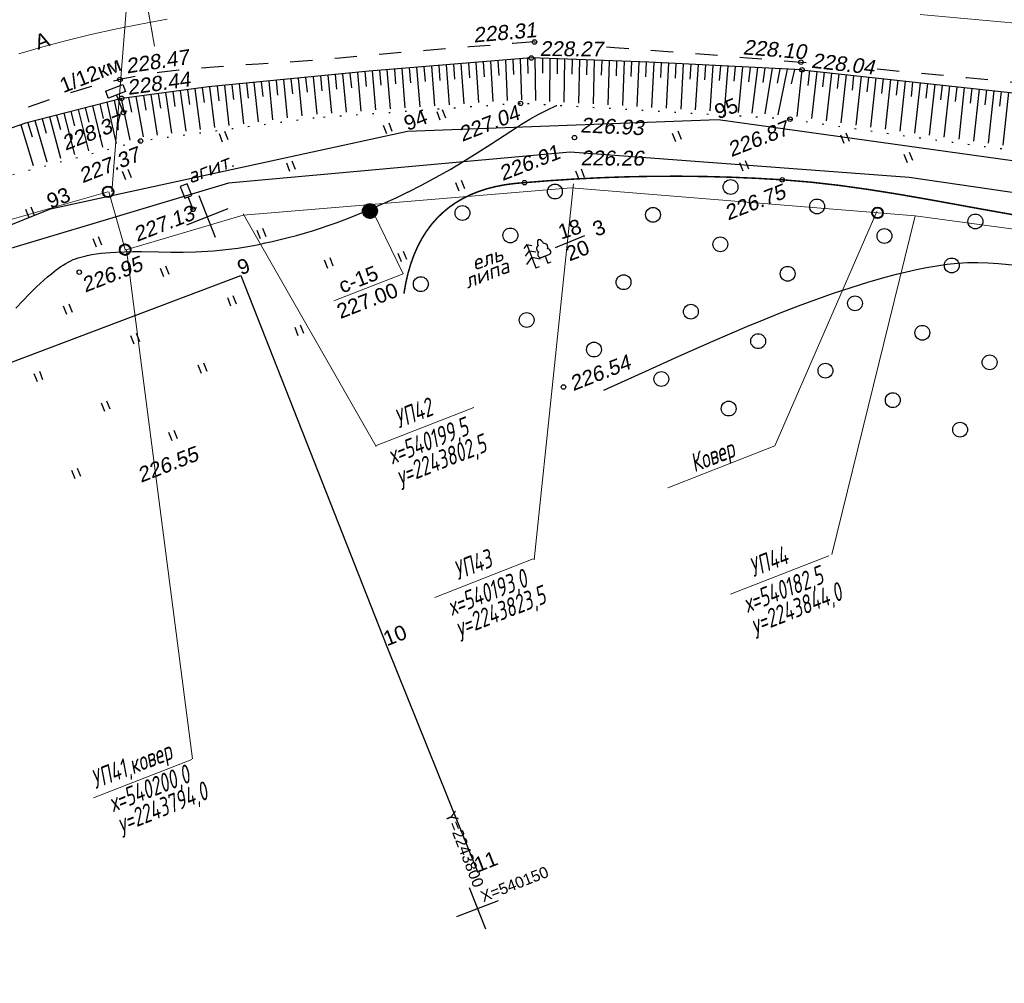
# Model space of a CAD drawing. Header units: millimetres. Extents: x -10 to 1169, y 1 to 1686.
# Tile 201 of 224: x 1032 to 1098, y 1217 to 1282. Entities that reach past the tile are written whole.
import ezdxf
from ezdxf.enums import TextEntityAlignment as Align
from ezdxf.lldxf.tags import DXFTag

# ---------------------------------------------------------------- set-up
doc = ezdxf.new("R2010")
doc.units = ezdxf.units.MM
for name, pattern in [('ADOT1', [1, 0, -1]), ('AHIDDEN1', [2, 0.5, -1.5]), ('AHIDDEN2', [3, 1.5, -1.5]), ('CONTI', [0]), ('PHANTOM2', [1.25, 0.625, -0.125, 0.125, -0.125, 0.125, -0.125])]:
    doc.linetypes.add(name, pattern=pattern)
for name, color, linetype in [('CONTURS', 7, 'Continuous'), ('COORDS', 7, 'Continuous'), ('GPR_PICK', 7, 'Continuous'), ('IZOLINES', 32, 'Continuous'), ('PDIGIT', 170, 'Continuous'), ('PICKETS', 7, 'Continuous'), ('ОБЪЕКТЫ_АВТОДОРОГ', 7, 'Continuous'), ('ПИКЕТЫ2', 4, 'Continuous'), ('УЧАСТКИ', 7, 'Continuous')]:
    doc.layers.add(name, color=color, linetype=linetype)
doc.layers.add('СВЯЗЬ', color=170, linetype='Связь', lineweight=30)
doc.styles.add('GPR', font='isocpeui.ttf', dxfattribs={"width": 0.8})
doc.styles.add('ITALICC', font='isocpeui.ttf', dxfattribs={"height": 2})
doc.styles.get("Standard").update_dxf_attribs({"font": 'arial.ttf'})
tags = doc.linetypes.add('газ', pattern='A,42.7,-5.08,["Г",Standard,S=2.54,R=0,X=-2.54,Y=-1.27],-3.81', length=51.59).pattern_tags.tags
tags[6] = DXFTag(74, 10)
doc.linetypes.add('Связь', pattern='A,12.5,[130,ltypeshp.shx,S=1,R=-30,X=0,Y=0.9],1,[130,ltypeshp.shx,S=1,R=-30,X=0,Y=0.9],1,[130,ltypeshp.shx,S=1,R=-30,X=0,Y=0.9],4.5', length=19)

# ---------------------------------------------------------------- blocks, each defined once
blk = doc.blocks.new('372')
at = {"layer": 'CONTURS'}
blk.add_circle((0, 0), 1, dxfattribs=at)
blk = doc.blocks.new('401')
at = {"layer": 'CONTURS'}
for p, q in [((0, 0), (0, 1.2)), ((0.8, 0), (0.8, 1.2))]:
    blk.add_line(p, q, dxfattribs=at)
blk = doc.blocks.new('206_3')
at = {"layer": 'CONTURS'}
for p, q in [((0.5, 3.5), (-0.5, 3.5)), ((-0.5, 3.5), (-0.5, 1.8)), ((0.5, 1.8), (0.5, 3.5)), ((-0.5, 1.8), (0.5, 1.8)), ((0, 0), (0, 1.8)), ((0.5, 0), (0, 0))]:
    blk.add_line(p, q, dxfattribs=at)
blk = doc.blocks.new('390_1')
at = {"layer": 'CONTURS', "color": 7, "linetype": 'Continuous'}
for p, q in [((0, 1.03), (-0.66, 1.03)), ((-0.66, 1.03), (0.68, 1.03)), ((0, 1.04), (0, 0)), ((0, 0.14), (0, 0.05)), ((0, 0), (0.46, 0))]:
    blk.add_line(p, q, dxfattribs=at)
for centre, radius, start, end in [((-0.31, 2.23), 0.441, 96.8197, 232.0945), ((0.37, 2.82), 0.744, 122.6629, 191.2648), ((-0.45, 2.73), 0.84, 356.2843, 58.6387), ((0.31, 2.19), 0.488, 314.0906, 80.0532), ((-0.43, 1.43), 0.462, 108.4074, 238.247), ((0.47, 1.42), 0.461, 298.1545, 66.8696)]:
    blk.add_arc(centre, radius, start, end, dxfattribs=at)
blk = doc.blocks.new('390_5')
at = {"layer": 'CONTURS', "color": 7}
for p, q in [((0, 3.4), (-0.57, 3.03)), ((0, 3.4), (0, 0.01)), ((0, 3.4), (0.58, 3.03)), ((-0.96, 0.88), (0, 1.51)), ((0, 2.48), (-0.76, 2)), ((0, 2.48), (0.77, 2)), ((0.97, 0.88), (0, 1.51)), ((0, 0), (0.53, 0))]:
    blk.add_line(p, q, dxfattribs=at)
blk = doc.blocks.new('пкк')
at = {"layer": 'ОБЪЕКТЫ_АВТОДОРОГ', "lineweight": 15, "ltscale": 200}
blk.add_line((-0.011, -0.822), (-0.008, 0.805), dxfattribs=at)
blk = doc.blocks.new('пк')
at = {"layer": 'ОБЪЕКТЫ_АВТОДОРОГ', "linetype": 'Continuous', "lineweight": 25, "xscale": 2, "yscale": 2, "zscale": 2}
blk.add_blockref('пкк', (0.003, 0.008), dxfattribs=at)

msp = doc.modelspace()

# ---------------------------------------------------------------- hatches: boundary and pattern name
at = {"layer": 'ПИКЕТЫ2'}
h = msp.add_hatch(dxfattribs=at)
h.set_pattern_fill('ANSI31', color=0, scale=0.01, angle=21.3494687, style=0)
h.set_pattern_definition([(66.3494687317, (-1889057.13049, -1324847.814002), (-0.0290832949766, 0.0127367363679), [])])
h.paths.add_polyline_path([(1056.02501, 1269.02431, 1), (1055.09363, 1268.66025, 1)])

# ---------------------------------------------------------------- linework, layer by layer
at = {"linetype": 'Continuous', "lineweight": 40}
for centre in [(1037.92519, 1270.13388), (1089.75, 1268.7136), (1039.07238, 1266.2373)]:
    msp.add_circle(centre, 0.36213, dxfattribs=at)
at = {"color": 0}
msp.add_circle((1055.55932, 1268.84228), 0.5, dxfattribs=at)
at = {"layer": 'CONTURS', "color": 0, "linetype": 'CONTI', "lineweight": 15}
for p, q in [((1038.18783, 1270.13399), (1041.64581, 1314.25892)), ((1069.27457, 1270.65902), (1066.61188, 1245.37004)), ((1047.03145, 1268.64797), (1055.98708, 1252.992)), ((1057.79848, 1264.61907), (1055.8281, 1268.67974)), ((1089.69907, 1268.79834), (1082.82503, 1253.02647)), ((1086.65989, 1245.7205), (1092.28999, 1268.52277)), ((1039.15519, 1266.23415), (1043.61178, 1231.95338)), ((1053.12006, 1262.79038), (1057.79848, 1264.61907)), ((1055.9426, 1253.03305), (1062.56125, 1255.62014)), ((1082.82503, 1253.02647), (1075.61939, 1250.20994)), ((1059.92976, 1242.83254), (1066.54841, 1245.41963)), ((1079.85438, 1243.04098), (1086.47304, 1245.62807)), ((1036.94681, 1229.33175), (1043.56547, 1231.91884))]:
    msp.add_line(p, q, dxfattribs=at)
at = {"layer": 'CONTURS', "lineweight": -2}
for p, q in [((1059.69707, 1278.59294), (1059.906, 1275.923)), ((1060.19542, 1278.63348), (1060.27212, 1277.63642)), ((1060.69378, 1278.67402), (1060.89645, 1275.99352)), ((1061.19213, 1278.71456), (1061.26575, 1277.71727)), ((1061.69048, 1278.7551), (1061.88434, 1276.06385)), ((1062.18884, 1278.79564), (1062.25815, 1277.79805)), ((1062.68719, 1278.83618), (1062.86808, 1276.13389)), ((1063.18554, 1278.87673), (1063.24862, 1277.87872)), ((1063.6839, 1278.91727), (1063.84533, 1276.20345)), ((1064.18225, 1278.95781), (1064.23613, 1277.95926)), ((1064.68061, 1278.99835), (1064.81269, 1276.27228)), ((1065.17896, 1279.03889), (1065.21932, 1278.0397)), ((1065.67731, 1279.07943), (1065.76636, 1276.33121)), ((1066.17662, 1279.10574), (1066.19699, 1278.10595)), ((1066.67593, 1279.13206), (1066.70107, 1276.27696)), ((1067.17562, 1279.11442), (1067.17672, 1278.11442)), ((1067.67531, 1279.09678), (1067.65649, 1276.22126)), ((1068.17499, 1279.07915), (1068.16323, 1278.07922)), ((1068.67468, 1279.06151), (1068.62562, 1276.16465)), ((1069.17437, 1279.04387), (1069.15382, 1278.04408)), ((1069.67406, 1279.02624), (1069.60356, 1276.10747)), ((1070.17375, 1279.0086), (1070.14696, 1278.00896)), ((1070.67344, 1278.99096), (1070.58688, 1276.04995)), ((1071.17313, 1278.97333), (1071.14159, 1277.97383)), ((1071.67282, 1278.95569), (1071.57306, 1275.99225)), ((1072.1725, 1278.93806), (1072.13691, 1277.93869)), ((1072.67219, 1278.92042), (1072.56003, 1275.9345)), ((1073.17188, 1278.90278), (1073.13223, 1277.90357)), ((1073.67157, 1278.88515), (1073.54586, 1275.87681)), ((1074.17117, 1278.86514), (1074.12679, 1277.86613)), ((1074.67077, 1278.84514), (1074.52842, 1275.81931)), ((1075.17015, 1278.82024), (1075.12079, 1277.82146)), ((1075.66953, 1278.79534), (1075.51239, 1275.76172)), ((1076.16891, 1278.77044), (1076.11466, 1277.77192)), ((1076.66829, 1278.74554), (1076.49537, 1275.70418)), ((1077.16767, 1278.72065), (1077.10782, 1277.72244)), ((1077.66705, 1278.69575), (1077.47481, 1275.64685)), ((1078.16643, 1278.67085), (1078.09934, 1277.6731)), ((1078.66581, 1278.64595), (1078.44756, 1275.58989)), ((1079.16519, 1278.62105), (1079.08804, 1277.62403)), ((1079.66457, 1278.59615), (1079.40935, 1275.53353)), ((1080.16395, 1278.57125), (1080.07226, 1277.57547)), ((1052.2267, 1277.92963), (1052.32273, 1276.93425)), ((1052.7243, 1277.97853), (1052.96831, 1275.42899)), ((1053.2219, 1278.02743), (1053.31621, 1277.03188)), ((1053.71951, 1278.07632), (1053.96111, 1275.49968)), ((1054.21711, 1278.12522), (1054.30916, 1277.12947)), ((1054.71471, 1278.17412), (1054.95198, 1275.57024)), ((1055.21248, 1278.22136), (1055.30134, 1277.22532)), ((1055.71024, 1278.26861), (1055.93976, 1275.64059)), ((1056.20859, 1278.30915), (1056.29424, 1277.31282)), ((1056.70695, 1278.34969), (1056.93014, 1275.71111)), ((1057.2053, 1278.39023), (1057.2885, 1277.3937)), ((1057.70365, 1278.43077), (1057.92193, 1275.78173)), ((1058.20201, 1278.47131), (1058.28313, 1277.47461)), ((1058.70036, 1278.51186), (1058.91418, 1275.85238)), ((1059.19871, 1278.5524), (1059.27779, 1277.55553)), ((1080.66333, 1278.54635), (1080.35406, 1275.47808)), ((1081.16271, 1278.52146), (1081.04967, 1277.52786)), ((1081.66209, 1278.49656), (1081.27275, 1275.42396)), ((1082.16147, 1278.47166), (1082.01691, 1277.48216)), ((1082.66085, 1278.44676), (1082.15205, 1275.37166)), ((1083.16023, 1278.42186), (1082.97848, 1277.43851)), ((1083.6596, 1278.39696), (1083.03118, 1275.31904)), ((1084.15898, 1278.37206), (1083.94084, 1277.39615)), ((1084.65836, 1278.34716), (1084.31594, 1275.20679)), ((1085.15542, 1278.29297), (1085.04702, 1277.29886)), ((1085.65247, 1278.23877), (1085.30585, 1275.06001)), ((1086.14953, 1278.18457), (1086.04112, 1277.19046)), ((1086.64658, 1278.13037), (1086.29592, 1274.91468)), ((1087.14363, 1278.07618), (1087.03523, 1277.08207)), ((1087.64069, 1278.02198), (1087.28612, 1274.77059)), ((1088.13774, 1277.96778), (1088.02933, 1276.97367)), ((1088.6348, 1277.91358), (1088.2765, 1274.6282)), ((1045.26025, 1277.24507), (1045.3744, 1276.25161)), ((1045.75785, 1277.29397), (1046.05969, 1274.58895)), ((1046.25546, 1277.34287), (1046.36416, 1276.34879)), ((1046.75306, 1277.39176), (1047.03935, 1274.71827)), ((1047.25066, 1277.44066), (1047.35562, 1276.44618)), ((1047.74827, 1277.48956), (1048.02291, 1274.84811)), ((1048.24587, 1277.53845), (1048.3482, 1276.5437)), ((1048.74347, 1277.58735), (1049.00896, 1274.97828)), ((1049.24108, 1277.63625), (1049.34149, 1276.6413)), ((1049.73868, 1277.68515), (1049.99651, 1275.10865)), ((1050.23628, 1277.73404), (1050.33516, 1276.73894)), ((1050.73389, 1277.78294), (1050.98482, 1275.23913)), ((1051.23149, 1277.83184), (1051.32898, 1276.8366)), ((1051.72909, 1277.88073), (1051.97443, 1275.35822)), ((1089.13185, 1277.85938), (1089.02343, 1276.86528)), ((1089.6289, 1277.80519), (1089.26698, 1274.48679)), ((1090.12596, 1277.75099), (1090.01753, 1276.75688)), ((1090.62301, 1277.69679), (1090.25765, 1274.34735)), ((1091.12007, 1277.64259), (1091.01162, 1276.64849)), ((1091.61712, 1277.5884), (1091.24839, 1274.20862)), ((1092.11417, 1277.5342), (1092.0057, 1276.5401)), ((1092.61123, 1277.48), (1092.23932, 1274.07213)), ((1093.10828, 1277.4258), (1092.99977, 1276.43171)), ((1093.60533, 1277.3716), (1093.23026, 1273.93609)), ((1094.10239, 1277.31741), (1093.99383, 1276.32332)), ((1094.59944, 1277.26321), (1094.22139, 1273.80256)), ((1040.30031, 1276.61522), (1040.46915, 1275.62958)), ((1040.79609, 1276.68003), (1041.23764, 1273.95224)), ((1041.29187, 1276.74484), (1041.4451, 1275.75665)), ((1041.78765, 1276.80965), (1042.19258, 1274.0784)), ((1042.28344, 1276.87446), (1042.42492, 1275.88452)), ((1042.77922, 1276.93926), (1043.15538, 1274.20555)), ((1043.275, 1277.00407), (1043.4067, 1276.01278)), ((1043.77078, 1277.06888), (1044.12126, 1274.33307)), ((1044.26671, 1277.13253), (1044.38894, 1276.14003)), ((1044.76265, 1277.19617), (1045.08599, 1274.46042)), ((1095.0965, 1277.20901), (1094.98785, 1276.21493)), ((1095.59355, 1277.15481), (1095.21244, 1273.6693)), ((1096.0906, 1277.10062), (1095.98184, 1276.10655)), ((1096.58766, 1277.04642), (1096.20359, 1273.53867)), ((1097.08471, 1276.99222), (1096.97576, 1275.99817)), ((1097.58177, 1276.93802), (1097.19452, 1273.4084)), ((1098.07882, 1276.88382), (1097.9696, 1275.88981)), ((1098.57587, 1276.82963), (1098.18531, 1273.28054)), ((1036.87624, 1275.91997), (1037.54589, 1273.13263)), ((1037.36054, 1276.04428), (1037.58772, 1275.07043)), ((1037.84484, 1276.1686), (1038.47638, 1273.37821)), ((1038.32913, 1276.29291), (1038.54109, 1275.31563)), ((1038.81343, 1276.41723), (1039.39373, 1273.62021)), ((1039.30898, 1276.48382), (1039.4997, 1275.50218)), ((1039.80452, 1276.55041), (1040.29665, 1273.82783)), ((1034.45474, 1275.29839), (1034.713, 1274.33232)), ((1034.93904, 1275.42271), (1035.66821, 1272.63694)), ((1035.42334, 1275.54702), (1035.67188, 1274.5784)), ((1035.90764, 1275.67134), (1036.60818, 1272.8851)), ((1036.39194, 1275.79565), (1036.63067, 1274.82457)), ((1032.04077, 1274.64916), (1032.88214, 1271.90115)), ((1032.5213, 1274.78731), (1032.80552, 1273.82855)), ((1033.00184, 1274.92545), (1033.79977, 1272.14356)), ((1033.48614, 1275.04976), (1033.75565, 1274.08677)), ((1033.97044, 1275.17408), (1034.73045, 1272.38934))]:
    msp.add_line(p, q, dxfattribs=at)
at = {"layer": 'CONTURS', "color": 7, "linetype": 'Continuous', "lineweight": -2}
for p, q in [((1037.75134, 1276.90397), (1038.9117, 1277.35753)), ((1038.9117, 1277.35753), (1039.0941, 1276.89089)), ((1037.7513, 1276.90396), (1037.9337, 1276.43731)), ((1039.0941, 1276.89089), (1037.94764, 1276.44276)), ((1038.96276, 1275.47621), (1038.50048, 1276.65885)), ((1039.19205, 1275.56583), (1038.96276, 1275.47621))]:
    msp.add_line(p, q, dxfattribs=at)
at = {"layer": 'CONTURS', "color": 1, "linetype": 'газ', "lineweight": 15}
for p, q in [((1024.01563, 1266.17606), (1037.90524, 1270.14101)), ((1037.96476, 1270.13467), (1039.08242, 1266.2393)), ((1047.02854, 1268.56132), (1069.12361, 1270.4088)), ((1069.12361, 1270.4088), (1092.28999, 1268.52277)), ((1039.05429, 1266.21146), (1047.02854, 1268.56132)), ((1092.28999, 1268.52277), (1147.24079, 1261.02671))]:
    msp.add_line(p, q, dxfattribs=at)
at = {"layer": 'CONTURS', "linetype": 'AHIDDEN2', "flags": 128}
for points in [[(1066.64194, 1280.22076), (1065.1849, 1280.10983), (1063.72808, 1279.99661), (1062.27146, 1279.8811), (1060.81506, 1279.7633), (1059.35886, 1279.64321), (1057.90287, 1279.52082), (1056.44708, 1279.39614), (1054.99151, 1279.26918), (1053.53614, 1279.13991), (1052.08098, 1279.00836), (1050.74177, 1278.89845), (1049.39842, 1278.80673), (1048.05278, 1278.72459), (1046.7067, 1278.64339), (1045.36203, 1278.55451), (1044.02061, 1278.44931), (1042.6843, 1278.31916), (1041.35495, 1278.15544), (1040.03439, 1277.94953), (1038.72449, 1277.69278), (1037.68187, 1277.44623), (1036.64572, 1277.16751), (1035.61502, 1276.86195), (1034.58873, 1276.53485), (1033.56584, 1276.19153), (1032.54532, 1275.83733), (1031.52617, 1275.47754), (1030.50734, 1275.1175), (1029.48783, 1274.76251), (1028.46661, 1274.4179), (1027.16248, 1273.98618), (1025.85896, 1273.55221), (1024.55625, 1273.11554), (1023.25457, 1272.67571), (1021.95412, 1272.23227), (1020.65513, 1271.78477), (1019.35779, 1271.33275), (1018.06233, 1270.87576), (1016.76894, 1270.41334), (1015.47785, 1269.94504), (1015.11658, 1269.81049)], [(1066.64194, 1280.22076), (1066.74779, 1280.21361)], [(1071.49321, 1279.88526), (1072.02856, 1279.84714), (1073.82354, 1279.71605), (1075.61825, 1279.58167), (1077.41267, 1279.44402), (1079.20682, 1279.30309), (1081.00068, 1279.15888), (1082.79427, 1279.01139), (1084.58758, 1278.86063), (1085.04063, 1278.82142)], [(1089.71661, 1278.40402), (1090.17304, 1278.36211), (1092.03414, 1278.18739), (1093.89498, 1278.00962), (1095.75561, 1277.82955), (1097.6161, 1277.64789), (1099.47651, 1277.4654), (1101.33688, 1277.2828), (1103.19729, 1277.10084), (1103.39737, 1277.08126)]]:
    msp.add_lwpolyline(points, dxfattribs=at)
at = {"layer": 'CONTURS', "linetype": 'Continuous'}
for points in [[(1084.65836, 1278.34716), (1074.34537, 1278.86136), (1066.43063, 1279.14071), (1055.51309, 1278.25257), (1044.68986, 1277.18902), (1038.84225, 1276.42462), (1032.36672, 1274.76242), (1022.73492, 1271.41575), (1015.76385, 1269.05402)], [(1084.65836, 1278.34716), (1103.01918, 1276.34514), (1123.53694, 1273.85163), (1143.07763, 1272.06686)]]:
    msp.add_lwpolyline(points, dxfattribs=at)
at = {"layer": 'CONTURS', "linetype": 'ADOT1'}
msp.add_lwpolyline([(1083.85109, 1275.02317), (1065.70625, 1276.08533), (1051.80862, 1275.09586), (1040.11132, 1273.55147), (1025.91268, 1269.80265), (1016.53325, 1266.70384)], dxfattribs=at)
at = {"layer": 'CONTURS', "linetype": 'ADOT1', "flags": 128}
msp.add_lwpolyline([(1083.85109, 1275.02317), (1085.734, 1274.74398), (1087.61754, 1274.46989), (1089.5017, 1274.20088), (1091.38647, 1273.93696), (1093.27187, 1273.67813), (1095.15788, 1273.42439), (1097.04452, 1273.17573), (1098.93177, 1272.93217), (1100.81964, 1272.6937), (1102.70813, 1272.46031), (1104.74861, 1272.21787), (1106.79053, 1271.98737), (1108.83358, 1271.76626), (1110.87745, 1271.55193), (1112.92185, 1271.34182), (1114.96645, 1271.13334), (1117.01095, 1270.92393), (1119.05504, 1270.71099), (1121.09842, 1270.49194), (1123.14077, 1270.26422), (1125.54697, 1269.98608), (1127.95242, 1269.70152), (1130.35728, 1269.41171), (1132.76167, 1269.11781), (1135.16572, 1268.82099), (1137.56957, 1268.52241), (1139.97335, 1268.22323), (1142.3772, 1267.92463), (1144.78125, 1267.62776), (1144.81437, 1267.62371)], dxfattribs=at)
at = {"layer": 'CONTURS', "linetype": 'AHIDDEN1', "const_width": 0.1, "flags": 128}
for points in [[(1065.97224, 1270.74897), (1065.29378, 1270.69331), (1064.64422, 1270.6057), (1064.02357, 1270.48615), (1063.43183, 1270.33465), (1062.86898, 1270.15121), (1062.33505, 1269.93582), (1061.83001, 1269.68848), (1061.35388, 1269.40919), (1060.90666, 1269.09796), (1060.48833, 1268.75478), (1060.08281, 1268.36279), (1059.70873, 1267.93606), (1059.3661, 1267.47456), (1059.05491, 1266.97831), (1058.77517, 1266.44731), (1058.52687, 1265.88155), (1058.31001, 1265.28104), (1058.12461, 1264.64577), (1057.97064, 1263.97574), (1057.84812, 1263.27096)], [(1065.97224, 1270.74897), (1067.7164, 1270.88769), (1069.4587, 1270.99988), (1071.19914, 1271.08554), (1072.93771, 1271.14468), (1074.67441, 1271.17729), (1076.40925, 1271.18337), (1078.14222, 1271.16292), (1079.87333, 1271.11594), (1081.60257, 1271.04244), (1083.32995, 1270.94241), (1085.26412, 1270.7818), (1087.1939, 1270.56162), (1089.12017, 1270.29309), (1091.0438, 1269.98744), (1092.96567, 1269.6559), (1094.88665, 1269.30967), (1096.80761, 1268.95999), (1098.72944, 1268.61808), (1100.65301, 1268.29516), (1102.57919, 1268.00246), (1104.60729, 1267.72003), (1106.63676, 1267.44724), (1108.66728, 1267.18189), (1110.69853, 1266.92173), (1112.7302, 1266.66454), (1114.76199, 1266.40809), (1116.79357, 1266.15015), (1118.82463, 1265.88851), (1120.85487, 1265.62092), (1122.88396, 1265.34517), (1125.18733, 1265.02461), (1127.49016, 1264.70022), (1129.79247, 1264.37199), (1132.09424, 1264.03994), (1134.39549, 1263.70406), (1136.6962, 1263.36435), (1138.99638, 1263.0208), (1141.29602, 1262.67343), (1143.59514, 1262.32223), (1145.89372, 1261.96719)]]:
    msp.add_lwpolyline(points, dxfattribs=at)
at = {"layer": 'CONTURS'}
msp.add_lwpolyline([(1068.05307, 1266.37574), (1070.03182, 1267.19811)], dxfattribs=at)
at = {"layer": 'COORDS', "lineweight": -2}
for p, q in [((1045.16152, 1267.06168), (1044.06936, 1269.85581)), ((1043.21838, 1267.91266), (1046.01251, 1269.00483)), ((1063.3643, 1220.49282), (1062.27213, 1223.28695)), ((1061.42115, 1221.3438), (1064.21528, 1222.43597))]:
    msp.add_line(p, q, dxfattribs=at)
at = {"layer": 'IZOLINES'}
for points in [[(1035.65706, 1265.60317), (1035.72227, 1265.62633), (1035.90153, 1265.68431), (1036.08228, 1265.73729), (1036.44729, 1265.82898), (1036.50682, 1265.84216), (1036.50659, 1265.84201), (1036.81871, 1265.90404), (1037.13264, 1265.95534), (1037.44787, 1265.99727), (1037.76402, 1266.03093), (1038.0808, 1266.05728), (1038.45335, 1266.08011), (1038.44543, 1266.08005), (1039.02042, 1266.10078), (1039.59563, 1266.10821), (1040.17086, 1266.10595), (1041.32111, 1266.08692), (1042.15264, 1266.07379), (1042.98621, 1266.0721), (1042.98794, 1266.07211), (1042.99141, 1266.07214), (1042.98789, 1266.07189), (1043.80718, 1266.08964), (1044.2165, 1266.10729), (1044.62546, 1266.13142), (1045.03393, 1266.16218), (1045.4418, 1266.19957), (1045.84898, 1266.24351), (1046.25539, 1266.29384), (1046.66094, 1266.35035), (1047.46914, 1266.48107), (1047.95734, 1266.5713), (1048.42776, 1266.66599), (1048.42158, 1266.6657), (1048.97155, 1266.78467), (1049.51914, 1266.9139), (1050.06448, 1267.05207), (1050.60752, 1267.19885), (1051.14819, 1267.35395), (1051.68644, 1267.51709), (1052.22222, 1267.68803), (1052.75548, 1267.86654), (1053.28617, 1268.05244), (1053.81425, 1268.24553), (1054.33966, 1268.44563), (1055.38222, 1268.8662), (1056.41354, 1269.31295), (1057.31639, 1269.72915), (1058.13453, 1270.12658), (1058.11766, 1270.11711), (1059.07364, 1270.60656), (1060.01916, 1271.11555), (1060.95374, 1271.64402), (1061.8774, 1272.19106), (1062.79035, 1272.75552), (1063.69372, 1273.33504), (1065.49179, 1274.50751), (1065.77684, 1274.68618), (1065.77607, 1274.68453), (1066.32147, 1275.01298), (1066.88929, 1275.32911), (1066.8949, 1275.3321), (1066.89491, 1275.3321), (1066.89491, 1275.33211), (1066.89492, 1275.33211), (1066.89493, 1275.33212), (1066.89579, 1275.33155), (1067.47798, 1275.63054), (1068.12224, 1275.93271), (1068.14436, 1275.94259), (1068.14439, 1275.94261)], [(1031.72062, 1262.29713), (1032.17281, 1262.78725), (1032.6335, 1263.26924), (1033.10617, 1263.73917), (1033.34823, 1263.96818), (1033.59477, 1264.19226), (1033.84636, 1264.41056), (1034.10354, 1264.62208), (1034.43008, 1264.87236), (1034.43738, 1264.8777), (1034.43739, 1264.87771), (1034.4383, 1264.87762), (1034.74995, 1265.09618), (1034.9097, 1265.19955), (1035.07207, 1265.29864), (1035.23716, 1265.39304), (1035.40496, 1265.48235), (1035.57546, 1265.56625), (1035.65706, 1265.60317)], [(1071.32202, 1256.77949), (1071.81285, 1257.00441), (1071.81337, 1257.00464), (1071.81313, 1257.00464), (1074.08912, 1258.03894), (1076.37008, 1259.06217), (1078.65733, 1260.07112), (1080.95426, 1261.05749), (1082.10819, 1261.53765), (1083.26702, 1262.00569), (1084.43175, 1262.45861), (1085.60318, 1262.89351), (1086.78182, 1263.30805), (1087.96783, 1263.70047), (1089.16124, 1264.06909), (1090.36231, 1264.41103), (1091.01803, 1264.58375), (1091.68861, 1264.74858), (1091.69357, 1264.74975), (1091.70349, 1264.75209), (1091.69428, 1264.74923), (1092.37362, 1264.90279), (1093.0563, 1265.03992), (1093.74226, 1265.15825), (1094.43139, 1265.25425), (1095.12324, 1265.32422), (1095.81692, 1265.36478), (1096.51119, 1265.37401), (1097.20473, 1265.35273), (1097.89672, 1265.30574), (1099.27759, 1265.17467)]]:
    msp.add_lwpolyline(points, dxfattribs=at)
at = {"layer": 'PICKETS', "color": 7, "lineweight": -2}
for centre in [(1066.64194, 1280.22076), (1066.43063, 1279.14071), (1084.58758, 1278.86063), (1084.65836, 1278.34716), (1038.72449, 1277.69278), (1038.84225, 1276.42462), (1065.70625, 1276.08533), (1038.95858, 1275.4705), (1083.85109, 1275.02317), (1069.33842, 1273.7837), (1040.11132, 1273.55147), (1065.97224, 1270.74897), (1083.32995, 1270.94241), (1043.65017, 1268.95327), (1035.98205, 1264.72016), (1068.59873, 1256.99212)]:
    msp.add_circle(centre, 0.15, dxfattribs=at)
at = {"layer": 'ОБЪЕКТЫ_АВТОДОРОГ', "color": 0, "linetype": 'PHANTOM2', "lineweight": 15, "ltscale": 200}
for points in [[(1092.61749, 1282.06853), (1097.31628, 1281.64207), (1102.6173, 1281.1451)], [(1031.90417, 1279.41606), (1033.5322, 1279.8833), (1035.13991, 1280.31475), (1036.75365, 1280.71346), (1038.39977, 1281.08247), (1040.10462, 1281.42481), (1041.89454, 1281.74353)]]:
    msp.add_lwpolyline(points, dxfattribs=at)
at = {"layer": 'СВЯЗЬ', "linetype": 'Связь', "lineweight": 30}
msp.add_lwpolyline([(1146.41637, 1263.14375), (1091.87553, 1271.08924), (1069.03704, 1272.80813), (1046.03853, 1270.71967), (1025.33756, 1264.51391), (938.07518, 1229.64794), (821.4805, 1179.84158), (792.13752, 1167.29619), (784.73035, 1160.22506), (779.95347, 1158.7997), (770.75835, 1158.19786), (712.82603, 1132.60797), (670.67828, 1114.17347), (616.9123, 1103.12252), (569.8256, 1099.02841)], dxfattribs=at)
at = {"layer": 'УЧАСТКИ', "color": 6, "linetype": 'Continuous', "lineweight": -2}
for p, q in [((1058.09265, 1274.22059), (1079.01432, 1275.00078)), ((1079.01432, 1275.00078), (1128.34538, 1268.11769)), ((1034.03834, 1268.98415), (1058.09265, 1274.22059)), ((762.29277, 1159.81352), (1034.03834, 1268.98415)), ((924.87919, 1218.32799), (1046.8684, 1264.50783)), ((1046.8684, 1264.50783), (1056.70485, 1239.53514)), ((1056.70485, 1239.53514), (1062.8187, 1224.30585))]:
    msp.add_line(p, q, dxfattribs=at)

# ---------------------------------------------------------------- block references
at = {"layer": 'CONTURS', "lineweight": -2, "xscale": 0.4999999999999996, "yscale": 0.4999999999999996, "zscale": 0.4999999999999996, "rotation": 21.3494687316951}
for name, p in [('401', (1060.29989, 1274.95523)), ('401', (1056.69325, 1274.04581)), ('401', (1045.6396, 1273.48304)), ('401', (1076.16757, 1273.50761)), ('401', (1087.49047, 1273.38154)), ('401', (1091.75524, 1272.08474)), ('401', (1050.17361, 1271.49742)), ('401', (1080.70158, 1271.52198)), ('401', (1039.11996, 1270.93466)), ('401', (1069.64793, 1270.95922)), ('206_3', (1043.65017, 1268.95327)), ('401', (1061.57099, 1270.18541)), ('372', (1068.01806, 1270.15344)), ('372', (1079.84692, 1270.45354)), ('372', (1061.79174, 1268.7059)), ('372', (1085.67949, 1269.14664)), ('401', (1032.60032, 1268.38627)), ('372', (1074.62584, 1268.58388)), ('372', (1096.33928, 1268.13697)), ('401', (1048.18799, 1266.9634)), ('372', (1065.0213, 1267.19659)), ('372', (1090.21351, 1267.16101)), ('401', (1037.13433, 1266.40064)), ('390_5', (1066.74219, 1265.01187)), ('390_1', (1067.55059, 1265.32768)), ('372', (1079.15985, 1266.59825)), ('401', (1057.67709, 1265.42133)), ('401', (1052.722, 1264.97778)), ('372', (1094.74752, 1265.17539)), ('401', (1041.66835, 1264.41502)), ('372', (1072.64021, 1264.04986)), ('372', (1083.69387, 1264.61262)), ('372', (1058.98504, 1263.91659)), ('401', (1046.20236, 1262.42939)), ('372', (1077.17422, 1262.06423)), ('372', (1088.22788, 1262.627)), ('401', (1035.14871, 1261.86663)), ('372', (1066.12057, 1261.50147)), ('401', (1050.73638, 1260.44376)), ('372', (1081.70824, 1260.07861)), ('372', (1092.7619, 1260.64137)), ('401', (1039.68272, 1259.881)), ('372', (1070.65458, 1259.51585)), ('372', (1086.24225, 1258.09298)), ('372', (1097.29591, 1258.65574)), ('401', (1033.16308, 1257.33261)), ('401', (1044.21673, 1257.89537)), ('372', (1075.1886, 1257.53022)), ('372', (1090.77627, 1256.10736)), ('401', (1037.69709, 1255.34699)), ('372', (1079.72261, 1255.54459)), ('372', (1095.31028, 1254.12173)), ('401', (1042.23111, 1253.36136)), ('401', (1035.71147, 1250.81297))]:
    msp.add_blockref(name, p, dxfattribs=at)
at = {"layer": 'ОБЪЕКТЫ_АВТОДОРОГ', "color": 0, "linetype": 'PHANTOM2', "lineweight": 15, "rotation": 10.09641701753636}
for name in ['пк', 'пкк']:
    msp.add_blockref(name, (1040.77809, 1281.54473), dxfattribs=at)

# ---------------------------------------------------------------- texts
at = {"layer": 'CONTURS', "lineweight": -2}
for s, rotation, p in [('1/12км', 21.3494687, (1034.91031, 1276.76828)), ('18', 17.774758, (1068.42982, 1266.91435)), ('3', 21.3494687, (1070.80542, 1267.09798)), ('20', 21.3494687, (1069.0048, 1265.44336))]:
    msp.add_text(s, height=1, rotation=rotation, dxfattribs=at).set_placement(p)
at = {"layer": 'CONTURS', "lineweight": -2, "style": 'ITALICC'}
for s, rotation, p in [('агит.', 21.3494687, (1043.45301, 1270.66533)), ('ель', 19.3109194, (1062.61734, 1264.83567)), ('липа', 21.3494687, (1062.12209, 1263.60403))]:
    msp.add_text(s, height=1, rotation=rotation, dxfattribs=at).set_placement(p)
at = {"layer": 'COORDS', "lineweight": -2}
for s, rotation, p in [('Y=2243800', 291.3494687, (1060.60056, 1228.2501)), ('X=540150', 21.3494687, (1063.19289, 1222.30476))]:
    msp.add_text(s, height=0.75, rotation=rotation, dxfattribs=at).set_placement(p)
at = {"layer": 'GPR_PICK', "style": 'GPR', "width": 0.7}
for s, p in [('УП42', (1058.71288, 1254.66136)), ('х=540199,5', (1059.69994, 1252.78758)), ('у=2243802,5', (1060.57236, 1251.52331)), ('Ковер', (1078.83761, 1251.79221)), ('УП43', (1062.70004, 1244.46085)), ('УП44', (1082.62466, 1244.6693)), ('х=540193,0', (1063.68711, 1242.58707)), ('х=540182,5', (1083.61173, 1242.79552)), ('у=2243823,5', (1064.55953, 1241.3228)), ('у=2243844,0', (1084.48415, 1241.53125)), ('УП41,ковер', (1039.7171, 1230.96007)), ('х=540200,0', (1040.9154, 1229.39135)), ('у=2243794,0', (1041.78782, 1228.12708))]:
    msp.add_text(s, height=1.25, rotation=21.3494687, dxfattribs=at).set_placement(p, align=Align.CENTER)
at = {"layer": 'PDIGIT', "color": 7, "lineweight": -2, "oblique": 10}
for s, rotation, p in [('228.31', 4.9860785, (1062.56344, 1280.18236)), ('228.27', 359.5684012, (1066.99076, 1279.27493)), ('228.10', 355.4891793, (1080.65484, 1279.38729)), ('228.47', 8.6577266, (1039.19943, 1278.09726)), ('228.04', 353.5317755, (1085.25482, 1278.49121)), ('228.44', 7.8600145, (1039.28075, 1276.65196)), ('228.37', 21.3494687, (1035.04827, 1272.89087)), ('227.04', 21.3494687, (1061.77264, 1273.49297)), ('226.93', 357.3963018, (1069.70982, 1274.13555)), ('226.87', 21.3494687, (1079.89306, 1272.46099)), ('227.37', 21.3494687, (1036.19784, 1270.701)), ('226.91', 21.3494687, (1064.48964, 1270.85326)), ('226.26', 359.8010363, (1069.73785, 1271.91166)), ('226.75', 21.3494687, (1079.67433, 1268.19365)), ('227.13', 21.3494687, (1039.86971, 1266.75164)), ('226.95', 21.3494687, (1036.37278, 1263.33833)), ('226.54', 21.3494687, (1069.24644, 1256.70846)), ('226.55', 21.3494687, (1040.13015, 1250.53701))]:
    msp.add_text(s, height=1, rotation=rotation, dxfattribs=at).set_placement(p)
at = {"layer": 'PDIGIT', "color": 7}
for s, p in [('с-15', (1053.69518, 1263.28089)), ('227.00', (1053.57752, 1261.56684))]:
    msp.add_text(s, height=1, rotation=21.3494687, dxfattribs=at).set_placement(p)
at = {"layer": 'ОБЪЕКТЫ_АВТОДОРОГ', "lineweight": -2}
msp.add_text('А', height=1, rotation=19.258568, dxfattribs=at).set_placement((1033.20581, 1279.68661))
at = {"layer": 'УЧАСТКИ', "color": 6, "lineweight": -2}
for s, p in [('95', (1079.01432, 1275.00078)), ('94', (1058.09265, 1274.22059)), ('93', (1034.03834, 1268.98415)), ('9', (1046.8684, 1264.50783)), ('10', (1056.70485, 1239.53514)), ('11', (1062.8187, 1224.30585))]:
    msp.add_text(s, height=1, rotation=21.3494687, dxfattribs=at).set_placement(p)

doc.saveas('drawing.dxf')
